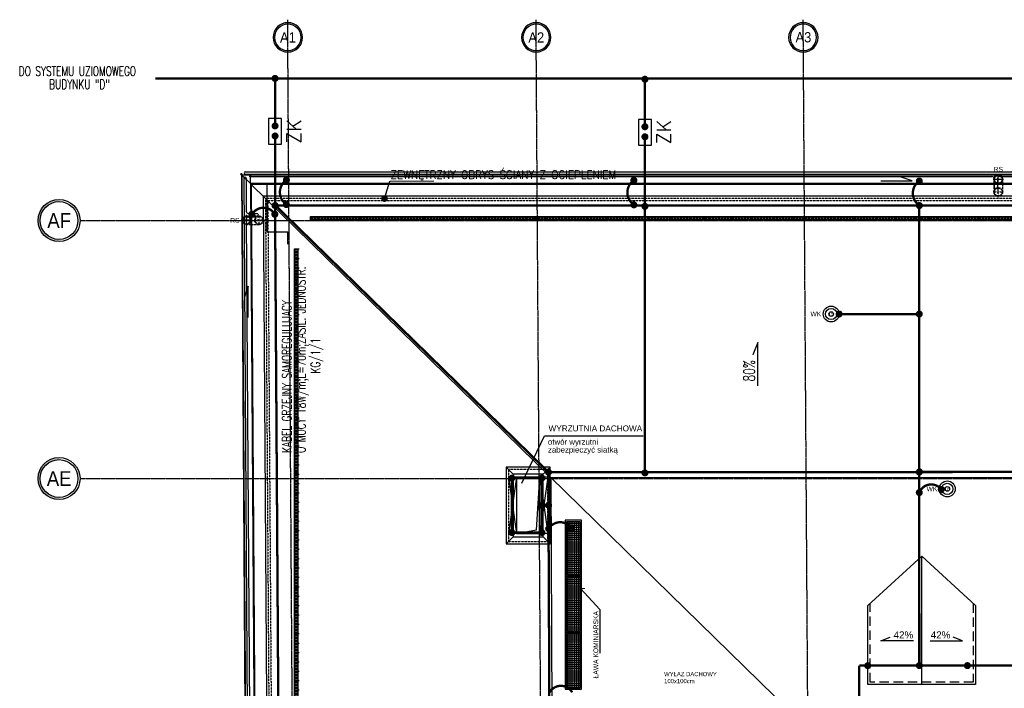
# Model space of a CAD drawing. Header units: inches. Extents: x -145354 to -97635, y 38777 to 78670.
# Tile 194 of 231: x -143301 to -141200, y 77245 to 78670. Entities that reach past the tile are written whole.
import ezdxf
from ezdxf.enums import TextEntityAlignment as Align

# ---------------------------------------------------------------- set-up
doc = ezdxf.new("R2010")
doc.units = ezdxf.units.IN
doc.header["$MEASUREMENT"] = 0
for name, pattern in [('CENTER', [2, 1.25, -0.25, 0.25, -0.25]), ('CONTINUA', [0]), ('DASHED', [0.75, 0.5, -0.25]), ('DASHED2', [0.375, 0.25, -0.125]), ('HIDDEN', [0.375, 0.25, -0.125])]:
    doc.linetypes.add(name, pattern=pattern)
doc.layers.get('0').update_dxf_attribs({"color": 101})
for name, color, linetype in [('CIENKA', 8, 'CONTINUA'), ('E35', 6, 'Continuous'), ('E50', 3, 'Continuous'), ('Ins-kan', 54, 'Continuous'), ('Ins-ppoz-opis', 240, 'Continuous'), ('Ins-went', 141, 'Continuous'), ('Ins-went-opis', 141, 'Continuous'), ('Ins-wod', 152, 'Continuous'), ('Ins-wod-opis', 155, 'Continuous'), ('L_CIENKA', 8, 'Continuous'), ('Opis-spadki', 61, 'Continuous'), ('Os-osie glowne', 8, 'CENTER'), ('Os-osie-opis', 8, 'Continuous'), ('piony_K_nr', 240, 'Continuous'), ('Sch-opis', 51, 'Continuous'), ('W-idok', 9, 'Continuous')]:
    doc.layers.add(name, color=color, linetype=linetype)
doc.styles.add('arial', font='ARIAL.TTF', dxfattribs={"width": 0.75})
doc.styles.add('dwg_opis duży', font='ARIAL.TTF', dxfattribs={"width": 0.9})
doc.styles.add('dwg_opis podstawowy', font='romans.shx', dxfattribs={"width": 0.9})
doc.styles.add('KA wymiar', font='romans.shx', dxfattribs={"width": 0.6})
doc.styles.add('ROMANS', font='romans', dxfattribs={"width": 0.85})
doc.styles.add('TYTUL2', font='ARIAL.TTF')
doc.dimstyles.new('CHMIELNA', dxfattribs={"dimscale": 3.5, "dimtxt": 4, "dimasz": 1.5, "dimexe": 3, "dimexo": 0, "dimgap": 1, "dimtad": 1, "dimdec": 1, "dimrnd": 0.5, "dimzin": 12, "dimdsep": 46, "dimtxsty": 'ROMANS', "dimblk": 'DIMTICK', "dimcen": 0.09, "dimse1": 1, "dimse2": 1, "dimclrd": 143, "dimclrt": 53, "dimadec": 0, "dimazin": 0, "dimtfac": 1, "dimtdec": 1, "dimtix": 1, "dimtmove": 2, "dimatfit": 2, "dimldrblk": 'ARCHTICK', "dimfxl": 0, "dimtolj": 1, "dimtzin": 0, "dimarcsym": 0})
doc.dimstyles.new('KA wymiar', dxfattribs={"dimscale": 50, "dimtxt": 0.23, "dimasz": 0.14, "dimexe": 0, "dimexo": 0, "dimgap": 0.08, "dimtad": 1, "dimdec": 1, "dimrnd": 0.5, "dimzin": 9, "dimdsep": 46, "dimtxsty": 'KA wymiar', "dimblk1": 'UKOS', "dimblk2": 'UKOS', "dimsah": 1, "dimcen": 0.2, "dimse1": 1, "dimse2": 1, "dimclrd": 256, "dimclre": 256, "dimclrt": 2, "dimadec": 3, "dimazin": 0, "dimtfac": 1, "dimtdec": 1, "dimtix": 1, "dimtmove": 2, "dimatfit": 3, "dimldrblk": 'DOT', "dimfxl": 0, "dimtolj": 1, "dimtzin": 9, "dimarcsym": 0})

# ---------------------------------------------------------------- blocks, each defined once
blk = doc.blocks.new('DIMTICK')
for p, q in [((-1, 0), (1, 0)), ((0, 1), (0, -1))]:
    blk.add_line(p, q)
at = {"const_width": 0.141}
blk.add_lwpolyline([(0.71, 0.71), (-0.71, -0.71)], dxfattribs=at)
blk = doc.blocks.new('UKOS')
at = {"color": 8}
blk.add_line((1, 0), (-1, 0), dxfattribs=at)
at = {"color": 1}
blk.add_line((0, 1), (0, -1), dxfattribs=at)
at = {"color": 1, "const_width": 0.2}
blk.add_lwpolyline([(0.6, 0.6), (-0.6, -0.6)], dxfattribs=at)
blk = doc.blocks.new('rura_spustowa')
at = {"layer": 'Ins-wod', "linetype": 'Continuous'}
for p, q in [((-11.2, 0), (11.2, 0)), ((0, -11.2), (0, 11.2))]:
    blk.add_line(p, q, dxfattribs=at)
at = {"layer": 'Ins-wod', "linetype": 'Continuous', "ltscale": 25}
for radius in [9.25, 8.25]:
    blk.add_circle((0, 0), radius, dxfattribs=at)
blk = doc.blocks.new('RURASPUSTOWA')
at = {"layer": 'Ins-wod', "linetype": 'HIDDEN', "ltscale": 15}
for p, q in [((-20.5, 27), (-20.5, 0)), ((-2, 27), (-2, 0))]:
    blk.add_line(p, q, dxfattribs=at)
at = {"layer": 'Ins-wod', "linetype": 'HIDDEN'}
for p, q in [((-22.5, 0), (0, 0)), ((-11.3, -11.3), (-11.3, 11.3))]:
    blk.add_line(p, q, dxfattribs=at)
at = {"layer": 'Ins-wod', "linetype": 'HIDDEN', "ltscale": 15}
for radius in [9.25, 8.25]:
    blk.add_circle((-11.3, 0), radius, dxfattribs=at)
at = {"layer": 'Ins-wod', "linetype": 'Continuous'}
blk.add_blockref('rura_spustowa', (-11.3, 27), dxfattribs=at)
blk = doc.blocks.new('SPADKI')
at = {"ltscale": 25}
blk.add_lwpolyline([(0, 0), (0, -70), (-8, -50), (-8, -50)], dxfattribs=at)
at = {"ltscale": 25, "style": 'ROMANS', "width": 0.7}
blk.add_attdef('SP%', text='', height=18, rotation=90, dxfattribs=at).set_placement((-4.9, -24), align=Align.CENTER)
blk = doc.blocks.new('spadek_rynna')
at = {"layer": 'Ins-wod-opis'}
for p, q in [((0, 66.6), (0, 0)), ((0, 0), (7.8, 23.3))]:
    blk.add_line(p, q, dxfattribs=at)
blk = doc.blocks.new('płotek')
at = {"layer": 'CIENKA'}
h = blk.add_hatch(dxfattribs=at)
h.set_pattern_fill('LINE', color=256, angle=90, style=0)
h.set_pattern_definition([(90, (-76858.9865, 40023.877), (-3.175, 2e-16), [])])
h.paths.add_polyline_path([(120, -1), (0, -1), (0, -7), (120, -7)])
for p, q in [((120, 0), (0, 0)), ((0, 0), (0, -7)), ((120, -7), (120, 0)), ((120, -1), (0, -1)), ((0, -7), (120, -7)), ((0, -7), (0, -10)), ((20, -7), (20, -10)), ((40, -7), (40, -10)), ((60, -7), (60, -10)), ((80, -7), (80, -10)), ((100, -7), (100, -10)), ((120, -7), (120, -10))]:
    blk.add_line(p, q, dxfattribs=at)
blk = doc.blocks.new('_opis_osi_liczbowy')
blk.add_hatch(color=256).paths.add_polyline_path([(32, 32), (32, 28.8, -1), (32, -28.8), (32, -32, 1)])
for radius in [32, 28.8]:
    blk.add_circle((32, 0), radius)
at = {"style": 'dwg_opis duży', "width": 0.9}
blk.add_attdef('AXNAMEH', text='', height=22.4, rotation=90, dxfattribs=at).set_placement((32, 0), align=Align.MIDDLE_CENTER)
blk = doc.blocks.new('_opis_osi')
blk.add_hatch(color=256).paths.add_polyline_path([(32, -32), (28.8, -32, -1), (-28.8, -32), (-32, -32, 1)])
for radius in [32, 28.8]:
    blk.add_circle((0, -32), radius)
at = {"style": 'dwg_opis duży', "width": 0.9}
blk.add_attdef('AXNAMEV', text='', height=22.4, rotation=90, dxfattribs=at).set_placement((0, -32), align=Align.MIDDLE_CENTER)

msp = doc.modelspace()

# ---------------------------------------------------------------- hatches: boundary and pattern name
at = {"layer": 'L_CIENKA'}
h = msp.add_hatch(dxfattribs=at)
h.set_pattern_fill('ANSI37', color=256, scale=35, angle=135, style=0)
h.set_pattern_definition([(7e-15, (-231892.7335, -31629.0935), (1e-15, -4.375), []), (270, (-231892.7335, -31629.0935), (-4.375, -1e-15), [])])
h.paths.add_polyline_path([(-142134.53, 77600.39), (-142105.53, 77600.39), (-142105.53, 77486.39), (-142134.53, 77486.39), (-142134.53, 77510.39)])
h = msp.add_hatch(dxfattribs=at)
h.set_pattern_fill('ANSI37', color=256, scale=35, angle=135, style=0)
h.set_pattern_definition([(7e-15, (-231892.7335, -31749.0935), (1e-15, -4.375), []), (270, (-231892.7335, -31749.0935), (-4.375, -1e-15), [])])
h.paths.add_polyline_path([(-142134.53, 77480.39), (-142105.53, 77480.39), (-142105.53, 77366.39), (-142134.53, 77366.39), (-142134.53, 77390.39)])
h = msp.add_hatch(dxfattribs=at)
h.set_pattern_fill('ANSI37', color=256, scale=35, angle=135, style=0)
h.set_pattern_definition([(7e-15, (-231892.7335, -31869.0935), (1e-15, -4.375), []), (270, (-231892.7335, -31869.0935), (-4.375, -1e-15), [])])
h.paths.add_polyline_path([(-142134.53, 77360.39), (-142105.53, 77360.39), (-142105.53, 77246.39), (-142134.53, 77246.39), (-142134.53, 77270.39)])

# ---------------------------------------------------------------- linework, layer by layer
at = {"layer": 'E35'}
for p, q in [((-142819.88, 78346.29), (-140586.08, 78346.29)), ((-142828.37, 78341.29), (-142816.34, 76540.42)), ((-142823.31, 78332.29), (-142811.34, 76540.42)), ((-142819.88, 78341.29), (-140586.08, 78341.29)), ((-142818.31, 78332.29), (-142817.84, 78262.47)), ((-142809.34, 78336.29), (-141226.89, 78336.29)), ((-141221.89, 78331.29), (-141221.89, 78314.12)), ((-141214.71, 78331.29), (-141214.71, 78314.12)), ((-141209.71, 78336.29), (-140586.08, 78336.29)), ((-142817.73, 78245.29), (-142806.79, 76608.23)), ((-142812.84, 78257.5), (-142795.67, 78257.5)), ((-142812.73, 78250.32), (-142795.67, 78250.32))]:
    msp.add_line(p, q, dxfattribs=at)
for points in [[(-142770.29, 78404.98), (-142742.57, 78404.98), (-142742.57, 78459.8), (-142770.29, 78459.8)], [(-141981.03, 78403.26), (-141953.31, 78403.26), (-141953.31, 78458.08), (-141981.03, 78458.08)]]:
    msp.add_lwpolyline(points, close=True, dxfattribs=at)
at = {"layer": 'E35', "const_width": 6.79}
for points in [[(-142758.87, 78441.61, -1), (-142754.07, 78446.41, -1)], [(-141969.6, 78439.89, -1), (-141964.81, 78444.69, -1)], [(-142758.83, 78420.19, -1), (-142754.03, 78424.99, -1)], [(-141969.57, 78418.47, -1), (-141964.77, 78423.27, -1)]]:
    msp.add_lwpolyline(points, format="xyb", close=True, dxfattribs=at)
at = {"layer": 'E35'}
for centre, radius, start, end in [((-142819.88, 78343.79), 2.5, 89.99994, 269.99994), ((-142820.81, 78332.29), 2.5, 0, 180), ((-141226.89, 78331.29), 5, 0, 89.99994), ((-141209.71, 78331.29), 5, 89.99994, 180), ((-141218.3, 78314.12), 3.59, 180, 0), ((-142812.84, 78262.5), 5, 180.38276, 270), ((-142812.73, 78245.32), 5, 90, 180.38276), ((-142795.67, 78253.91), 3.59, 270, 90)]:
    msp.add_arc(centre, radius, start, end, dxfattribs=at)
at = {"layer": 'E50'}
for p, q in [((-142809.34, 78336.29), (-142809.34, 78321.51)), ((-142809.34, 78321.51), (-142773.78, 78321.51)), ((-142773.78, 78321.51), (-142773.78, 78218.3)), ((-142773.78, 78218.3), (-142729.4, 78218.3)), ((-142729.4, 78191.98), (-142729.4, 78218.3))]:
    msp.add_line(p, q, dxfattribs=at)
at = {"layer": 'E50', "linetype": 'HIDDEN', "ltscale": 100, "const_width": 5}
msp.add_lwpolyline([(-143011.89, 78545.29), (-140123.61, 78545.29, 0.4142136), (-140073.61, 78595.29), (-140073.61, 78595.29, -0.4142136), (-140023.61, 78645.29), (-139455.81, 78645.29, -0.4142136), (-139405.81, 78595.29), (-139405.81, 78595.29, 0.4142136), (-139355.81, 78545.29), (-138228.81, 78545.29, -0.4142136), (-138178.81, 78495.29), (-138178.81, 74625.14, -0.4142136), (-138228.81, 74575.14), (-139693.78, 74575.14, -0.4142136), (-139743.78, 74625.14), (-139743.78, 76763.47)], format="xyb", dxfattribs=at)
at = {"layer": 'E50'}
for points, const_width in [([(-142756.43, 78549.04, -1), (-142756.43, 78541.54, -1)], 7.5), ([(-141967.17, 78547.32, -1), (-141967.17, 78539.82, -1)], 7.5), ([(-142756.47, 78447.76, -1), (-142756.47, 78440.26, -1)], 7.5), ([(-142756.43, 78426.34, -1), (-142756.43, 78418.84, -1)], 7.5), ([(-141967.21, 78446.04, -1), (-141967.21, 78438.54, -1)], 7.5), ([(-141967.17, 78424.62, -1), (-141967.17, 78417.12, -1)], 7.5), ([(-142829.62, 78341.29, 1), (-142827.12, 78341.29, 1)], 2.5), ([(-142810.59, 78336.29, 1), (-142808.09, 78336.29, 1)], 2.5), ([(-142735.98, 78328.66, 1), (-142728.48, 78328.66, 1)], 7.5), ([(-141994.51, 78328.1, 1), (-141987.01, 78328.1, 1)], 7.5), ([(-141385.42, 78326.64, 1), (-141377.92, 78326.64, 1)], 7.5), ([(-142735.98, 78276.41, 1), (-142728.48, 78276.41, 1)], 7.5), ([(-141994.51, 78275.85, 1), (-141987.01, 78275.85, 1)], 7.5), ([(-142805.72, 78259.54, 1), (-142805.72, 78252.04, 1)], 7.5), ([(-142756.92, 78259.54, 1), (-142756.92, 78252.04, 1)], 7.5), ([(-142756.43, 78278.15, 1), (-142756.43, 78270.65, 1)], 7.5), ([(-141967.17, 78276.43, 1), (-141967.17, 78268.93, 1)], 7.5), ([(-141963.42, 78272.68, 1), (-141970.92, 78272.68, 1)], 7.5), ([(-141381.67, 78278.14, 1), (-141381.67, 78270.64, 1)], 7.5), ([(-141385.42, 78274.39, 1), (-141377.92, 78274.39, 1)], 7.5), ([(-141556.52, 78043.11, -1), (-141549.02, 78043.11, -1)], 7.5), ([(-141385.44, 78043.1, -1), (-141377.94, 78043.1, -1)], 7.5), ([(-142251.06, 77697.03, 1), (-142251.06, 77689.53, 1)], 7.5), ([(-142187.06, 77697.03, 1), (-142187.06, 77689.53, 1)], 7.5), ([(-142173.12, 77709.77, 1), (-142173.12, 77702.27, 1)], 7.5), ([(-141967.2, 77708.16, 1), (-141967.2, 77700.66, 1)], 7.5), ([(-141381.71, 77709.91, 1), (-141381.71, 77702.41, 1)], 7.5), ([(-141381.71, 77709.91, 1), (-141381.71, 77702.41, 1)], 7.5), ([(-141385.18, 77706.77, -1), (-141377.68, 77706.77, -1)], 7.5), ([(-141331.12, 77669.34, 1), (-141338.62, 77669.34, 1)], 7.5), ([(-141381.69, 77666.21, -1), (-141381.69, 77658.71, -1)], 7.5), ([(-142187.06, 77639.03, 1), (-142187.06, 77631.53, 1)], 7.5), ([(-142172.81, 77639.1, 1), (-142172.81, 77631.6, 1)], 7.5), ([(-142172.6, 77589.26, 1), (-142172.6, 77581.76, 1)], 7.5), ([(-142123.8, 77589.26, 1), (-142123.8, 77581.76, 1)], 7.5), ([(-142251.06, 77581.03, 1), (-142251.06, 77573.53, 1)], 7.5), ([(-142187.06, 77581.03, 1), (-142187.06, 77573.53, 1)], 7.5), ([(-141491.64, 77297.33, 1), (-141491.64, 77289.83, 1)], 7.5), ([(-141381.64, 77297.33, 1), (-141381.64, 77289.83, 1)], 7.5), ([(-141279.07, 77297.33, 1), (-141279.07, 77289.83, 1)], 7.5)]:
    msp.add_lwpolyline(points, format="xyb", close=True, dxfattribs=dict(at, const_width=const_width))
at = {"layer": 'E50', "linetype": 'HIDDEN', "ltscale": 100, "const_width": 5}
for points in [[(-142756.43, 78545.29), (-142756.43, 78444.01)], [(-141967.17, 78545.29), (-141967.17, 78442.29)]]:
    msp.add_lwpolyline(points, dxfattribs=at)
at = {"layer": 'E50', "linetype": 'Continuous', "const_width": 5}
for points in [[(-142756.43, 78277.33), (-142756.43, 78424.35)], [(-141967.17, 78275.61), (-141967.17, 78422.62)], [(-141552.77, 78043.11), (-141381.69, 78043.1)]]:
    msp.add_lwpolyline(points, dxfattribs=at)
at = {"layer": 'E50', "const_width": 5}
for points in [[(-142732.23, 78328.66, 0.5334917), (-142732.23, 78276.76, 2.2183293)], [(-141990.76, 78328.1, 0.5334917), (-141990.76, 78276.19, 2.2183293)], [(-141381.67, 78326.64, 0.5334917), (-141381.67, 78274.74, 2.2183293)], [(-142756.92, 78255.79, 0.5714764), (-142805.37, 78255.79, 2.2183293)], [(-141334.87, 77669.34, 0.5850566), (-141381.69, 77662.46, 2.2183293)], [(-142123.8, 77585.51, 0.5714764), (-142172.25, 77585.51, 2.2183293)], [(-142122.29, 77236.67, 0.5714764), (-142170.74, 77236.67, 2.2183293)]]:
    msp.add_lwpolyline(points, format="xyb", dxfattribs=at)
for points in [[(-142173.12, 77706.02), (-142756.44, 78275.34)], [(-142756.44, 78275.34), (-142733.68, 74795.41)], [(-138404.66, 78275.24), (-142756.43, 78274.4)], [(-141967.2, 77704.41), (-141967.17, 78272.68)], [(-141381.71, 77706.13), (-141381.67, 78274.39)], [(-142251.06, 77693.28), (-142187.06, 77693.28), (-142187.06, 77577.28), (-142251.06, 77577.28), (-142251.06, 77693.28)], [(-142170.4, 77044.18), (-142173.33, 77706.02)], [(-142173.12, 77706.02), (-141456.36, 77706.3)], [(-141456.36, 77706.3), (-141167.09, 77706.41)], [(-141381.71, 77706.32), (-141381.64, 77293.58)], [(-142187.06, 77635.28), (-142172.81, 77635.35)], [(-141509.83, 77137.12), (-141509.83, 77293.58)], [(-141381.64, 77293.58), (-141509.83, 77293.58)], [(-141381.64, 77293.58), (-141176.49, 77293.58)]]:
    msp.add_lwpolyline(points, dxfattribs=at)
at = {"layer": 'Ins-kan'}
for centre in [(-141569.77, 78043.11), (-141322.02, 77670.2)]:
    msp.add_circle(centre, 5, dxfattribs=at)
at = {"layer": 'Ins-went'}
for p, q in [((-142198.54, 77582.98, 2), (-142191.54, 77694.98, 2)), ((-142241.54, 77574.98, 2), (-142198.54, 77582.98, 2))]:
    msp.add_line(p, q, dxfattribs=at)
at = {"layer": 'Ins-went', "elevation": 2}
msp.add_lwpolyline([(-142191.54, 77574.98), (-142191.54, 77694.98), (-142241.54, 77694.98), (-142241.54, 77574.98)], close=True, dxfattribs=at)
at = {"layer": 'Ins-wod'}
msp.add_line((-142781.48, 78263.11), (-142781.48, 78240.61), dxfattribs=at)
at = {"layer": 'L_CIENKA'}
for p, q in [((-142241.54, 77694.98, 2), (-142258.54, 77694.98, 2)), ((-142258.54, 77694.98, 2), (-142241.54, 77574.98, 2)), ((-142241.54, 77694.98, 2), (-142258.54, 77575.14, 2)), ((-142174.54, 77694.98, 2), (-142191.54, 77694.98, 2)), ((-142191.54, 77694.98, 2), (-142174.54, 77574.98, 2)), ((-142174.54, 77694.98, 2), (-142191.54, 77575.14, 2)), ((-142241.54, 77575.14, 2), (-142258.54, 77575.14, 2)), ((-142174.54, 77575.14, 2), (-142191.54, 77575.14, 2))]:
    msp.add_line(p, q, dxfattribs=at)
at = {"layer": 'L_CIENKA', "linetype": 'DASHED2', "elevation": 2}
msp.add_lwpolyline([(-142174.54, 77557.98), (-142174.54, 77711.98), (-142258.54, 77711.98), (-142258.54, 77557.98)], close=True, dxfattribs=at)
at = {"layer": 'L_CIENKA', "elevation": 4}
for points in [[(-142102.53, 77483.39), (-142102.53, 77573.39), (-142102.53, 77573.39), (-142102.53, 77603.39), (-142102.53, 77603.39), (-142137.53, 77603.39), (-142137.53, 77483.39), (-142102.53, 77483.39)], [(-142105.53, 77486.39), (-142105.53, 77576.39), (-142105.53, 77576.39), (-142105.53, 77600.39), (-142105.53, 77600.39), (-142134.53, 77600.39), (-142134.53, 77486.39), (-142105.53, 77486.39)], [(-142102.53, 77363.39), (-142102.53, 77453.39), (-142102.53, 77453.39), (-142102.53, 77483.39), (-142102.53, 77483.39), (-142137.53, 77483.39), (-142137.53, 77363.39), (-142102.53, 77363.39)], [(-142105.53, 77366.39), (-142105.53, 77456.39), (-142105.53, 77456.39), (-142105.53, 77480.39), (-142105.53, 77480.39), (-142134.53, 77480.39), (-142134.53, 77366.39), (-142105.53, 77366.39)], [(-142102.53, 77243.39), (-142102.53, 77333.39), (-142102.53, 77333.39), (-142102.53, 77363.39), (-142102.53, 77363.39), (-142137.53, 77363.39), (-142137.53, 77243.39), (-142102.53, 77243.39)], [(-142105.53, 77246.39), (-142105.53, 77336.39), (-142105.53, 77336.39), (-142105.53, 77360.39), (-142105.53, 77360.39), (-142134.53, 77360.39), (-142134.53, 77246.39), (-142105.53, 77246.39)]]:
    msp.add_lwpolyline(points, close=True, dxfattribs=at)
at = {"layer": 'L_CIENKA'}
for centre, radius in [((-141569.77, 78043.11), 17), ((-141569.77, 78043.11), 12), ((-141322.02, 77670.2), 17), ((-141322.02, 77670.2), 12)]:
    msp.add_circle(centre, radius, dxfattribs=at)
at = {"layer": 'Os-osie glowne'}
for p, q in [((-142701.69, 74509), (-142729.5, 78670.48)), ((-142171.68, 74509), (-142199.48, 78670.48)), ((-141601.67, 74509), (-141629.47, 78670.48)), ((-142701.83, 74529), (-142729.03, 78601.42)), ((-142171.82, 74529), (-142199.02, 78601.42)), ((-141601.8, 74529), (-141629.01, 78601.42))]:
    msp.add_line(p, q, dxfattribs=at)
for points in [[(-143172.52, 78242.42), (-137984, 78242.42)], [(-143172.52, 78242.42), (-137984, 78242.42)], [(-143172.52, 77692.42), (-137984, 77692.42)], [(-143172.52, 77692.42), (-137984, 77692.42)]]:
    msp.add_lwpolyline(points, dxfattribs=at)
at = {"layer": 'Sch-opis'}
for p, q in [((-142230.19, 77682.66), (-142181.57, 77783.41)), ((-142181.57, 77783.41), (-141970.96, 77783.41))]:
    msp.add_line(p, q, dxfattribs=at)
at = {"layer": 'W-idok'}
for p, q in [((-142827.29, 78339.42), (-142809.17, 78321.42)), ((-142263.54, 77716.98, 2), (-142248.54, 77701.98, 2)), ((-142169.54, 77716.98, 2), (-142184.54, 77701.98, 2)), ((-142248.54, 77567.98, 2), (-142263.54, 77552.98, 2)), ((-142184.54, 77567.98, 2), (-142169.54, 77552.98, 2))]:
    msp.add_line(p, q, dxfattribs=at)
at = {"layer": 'W-idok', "ltscale": 100}
for p, q in [((-142807.15, 78318.9), (-141528.73, 77070.9)), ((-142167.98, 77694.94), (-140769, 77695.57)), ((-142167.98, 77694.94), (-142157.82, 75355.74))]:
    msp.add_line(p, q, dxfattribs=at)
at = {"layer": 'W-idok', "ltscale": 70}
for p, q in [((-141491.5, 77421.43), (-141376.5, 77527.19)), ((-141376.5, 77253.43), (-141376.5, 77527.19)), ((-141261.5, 77421.43), (-141376.5, 77527.19)), ((-141491.5, 77253.43), (-141491.5, 77421.43)), ((-141261.5, 77421.43), (-141261.5, 77253.43)), ((-141261.5, 77253.43), (-141491.5, 77253.43))]:
    msp.add_line(p, q, dxfattribs=at)
at = {"layer": 'W-idok', "linetype": 'DASHED2', "ltscale": 80}
for p, q in [((-141486.5, 77258.43), (-141486.5, 77426.02)), ((-141266.5, 77426.02), (-141266.5, 77258.43)), ((-141266.5, 77258.43), (-141486.5, 77258.43))]:
    msp.add_line(p, q, dxfattribs=at)
at = {"layer": 'W-idok'}
for points in [[(-141509.38, 77050.92), (-139595.38, 77052.77), (-139597.84, 74707.85), (-138305.09, 74706.49), (-138325.13, 78339.42), (-142827.29, 78339.42), (-142803.04, 74709.67), (-141507.12, 74710.92)], [(-141527.4, 77068.9), (-139577.36, 77070.79), (-139579.82, 74725.83), (-138323.19, 74724.5), (-138343.03, 78321.42), (-142809.17, 78321.42), (-142785.16, 74727.69), (-141525.13, 74728.9)], [(-141529.4, 77070.9), (-139575.35, 77072.79), (-139577.82, 74727.83), (-138325.2, 74726.51), (-138345.02, 78319.42), (-142807.15, 78319.42), (-142783.17, 74729.69), (-141527.13, 74730.9)], [(-141554.43, 77095.88), (-139550.33, 77097.82), (-139552.79, 74752.8), (-138350.34, 74751.53), (-138369.88, 78294.42), (-142781.98, 78294.42), (-142758.34, 74754.71), (-141552.16, 74755.88)]]:
    msp.add_lwpolyline(points, close=True, dxfattribs=at)
at = {"layer": 'W-idok', "linetype": 'DASHED2'}
msp.add_lwpolyline([(-141559.43, 77100.87), (-139545.32, 77102.82), (-139547.79, 74757.79), (-138355.36, 74756.54), (-138374.85, 78289.42), (-142776.95, 78289.42), (-142753.37, 74759.72), (-141557.16, 74760.87)], close=True, dxfattribs=at)
msp.add_lwpolyline([(-141564.43, 77105.87), (-139540.32, 77107.83), (-139542.78, 74762.79), (-138360.39, 74761.54), (-138379.83, 78284.42), (-142771.92, 78284.42), (-142748.4, 74764.72), (-141562.17, 74765.87), (-141564.44, 77105.87)], dxfattribs=at)
at = {"layer": 'W-idok', "elevation": 2}
for points in [[(-142169.54, 77552.98), (-142169.54, 77716.98), (-142263.54, 77716.98), (-142263.54, 77552.98)], [(-142184.54, 77567.98), (-142184.54, 77701.98), (-142248.54, 77701.98), (-142248.54, 77567.98)]]:
    msp.add_lwpolyline(points, close=True, dxfattribs=at)
at = {"layer": 'W-idok', "linetype": 'DASHED', "ltscale": 0.5, "elevation": 2}
msp.add_lwpolyline([(-142191.54, 77574.98), (-142191.54, 77694.98), (-142241.54, 77694.98), (-142241.54, 77574.98)], close=True, dxfattribs=at)

# ---------------------------------------------------------------- block references
for p, rotation in [((-141396.96, 78327.16), 90), ((-142813.88, 78102.13), 180)]:
    msp.add_blockref('spadek_rynna', p, dxfattribs=dict(rotation=rotation))
at = {"xscale": -1}
for p in [(-142560.73, 78250.94), (-142440.73, 78250.94), (-142320.73, 78250.94), (-142200.73, 78250.94), (-142080.73, 78250.94), (-141960.73, 78250.94), (-141840.73, 78250.94), (-141720.73, 78250.94), (-141600.73, 78250.94), (-141480.73, 78250.94), (-141360.73, 78250.94), (-141240.73, 78250.94), (-141120.73, 78250.94)]:
    msp.add_blockref('płotek', p, dxfattribs=at)
at = {"xscale": -1, "rotation": 90}
for p in [(-142715.09, 78181.81), (-142715.09, 78061.81), (-142715.09, 77941.81), (-142715.09, 77821.81), (-142715.09, 77701.81), (-142715.09, 77581.81), (-142715.09, 77461.81), (-142715.09, 77341.81)]:
    msp.add_blockref('płotek', p, dxfattribs=at)
at = {"layer": 'Ins-wod'}
msp.add_blockref('RURASPUSTOWA', (-141201.91, 78303.25), dxfattribs=at)
at = {"layer": 'Ins-wod', "rotation": 90}
msp.add_blockref('RURASPUSTOWA', (-142790.53, 78254.29), dxfattribs=at)
at = {"layer": 'Opis-spadki'}
ref = msp.add_blockref('SPADKI', (-141726.26, 77890.22), dxfattribs=dict(at, xscale=-1.320808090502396, yscale=1.320808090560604, zscale=1.320808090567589, rotation=180))
ref.add_attrib('SP%', '80%', dxfattribs={"layer": '0', "ltscale": 25, "height": 23.775, "rotation": 90, "style": 'ROMANS', "width": 0.7}).set_placement((-141732.73, 77921.98), align=Align.CENTER)
at = {"layer": 'Opis-spadki', "yscale": 0.9906060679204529, "zscale": 0.9906060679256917}
for p, xscale, rotation in [((-141394.15, 77346.41), 0.9906060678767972, 270), ((-141358.84, 77346.41), -0.9906060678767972, 90)]:
    msp.add_blockref('SPADKI', p, dxfattribs=dict(at, xscale=xscale, rotation=rotation))
at = {"layer": 'Os-osie-opis'}
ref = msp.add_blockref('_opis_osi_liczbowy', (-142729.17, 78601.42), dxfattribs=dict(at, xscale=-0.9799999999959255, yscale=0.9799999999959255, zscale=0.9799999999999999, rotation=270))
ref.add_attrib('AXNAMEH', 'A1', dxfattribs={"layer": '0', "height": 21.952, "style": 'dwg_opis duży', "width": 0.9}).set_placement((-142729.02, 78632.67), align=Align.MIDDLE_CENTER)
ref = msp.add_blockref('_opis_osi_liczbowy', (-142199.16, 78601.42), dxfattribs=dict(at, xscale=-0.9799999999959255, yscale=0.9799999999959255, zscale=0.9799999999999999, rotation=270))
ref.add_attrib('AXNAMEH', 'A2', dxfattribs={"layer": '0', "height": 21.952, "style": 'dwg_opis duży', "width": 0.9}).set_placement((-142199.01, 78632.67), align=Align.MIDDLE_CENTER)
ref = msp.add_blockref('_opis_osi_liczbowy', (-141629.14, 78601.42), dxfattribs=dict(at, xscale=-0.9799999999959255, yscale=0.9799999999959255, zscale=0.9799999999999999, rotation=270))
ref.add_attrib('AXNAMEH', 'A3', dxfattribs={"layer": '0', "height": 21.952, "style": 'dwg_opis duży', "width": 0.9}).set_placement((-141628.99, 78633.06), align=Align.MIDDLE_CENTER)
ref = msp.add_blockref('_opis_osi', (-143172.52, 78242.42), dxfattribs=dict(at, xscale=1.399999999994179, yscale=1.399999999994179, zscale=1.4, rotation=270))
ref.add_attrib('AXNAMEV', 'AF', dxfattribs={"layer": '0', "height": 31.36, "style": 'dwg_opis duży', "width": 0.9}).set_placement((-143217.09, 78242.42), align=Align.MIDDLE_CENTER)
ref = msp.add_blockref('_opis_osi', (-143172.52, 77692.42), dxfattribs=dict(at, xscale=1.399999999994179, yscale=1.399999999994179, zscale=1.4, rotation=270))
ref.add_attrib('AXNAMEV', 'AE', dxfattribs={"layer": '0', "height": 31.36, "style": 'dwg_opis duży', "width": 0.9}).set_placement((-143217.09, 77692.42), align=Align.MIDDLE_CENTER)

# ---------------------------------------------------------------- texts
at = {"layer": 'E35', "style": 'ROMANS', "width": 0.7}
for s, p in [('DO SYSTEMU UZIOMOWEGO', (-143303.24, 78550.85)), ('BUDYNKU "D"', (-143238.34, 78522.76))]:
    msp.add_text(s, height=19.95, dxfattribs=at).set_placement(p)
for s, p in [('O MOCY 18W/m;L=70m;ZASIL. JEDNOSTR.', (-142691.18, 77747.09)), ('KABEL GRZEJNY SAMOREGULUJACY', (-142721.35, 77747.09)), ('KG/1/1', (-142660.28, 77916.33))]:
    msp.add_text(s, height=19.95, rotation=90, dxfattribs=at).set_placement(p)
at = {"layer": 'E50', "linetype": 'Continuous', "style": 'ROMANS'}
for p in [(-142701.03, 78406.31), (-141911.76, 78404.59)]:
    msp.add_text('ZK', height=30, rotation=90, dxfattribs=at).set_placement(p)
at = {"layer": 'Ins-ppoz-opis', "style": 'dwg_opis podstawowy', "width": 0.9}
msp.add_text('ZEWNĘTRZNY OBRYS ŚCIANY Z OCIEPLENIEM', height=18, dxfattribs=at).set_placement((-142510.1, 78330.93))
at = {"layer": 'Ins-went-opis', "style": 'TYTUL2'}
for p in [(-141613.88, 78038.07), (-141366.13, 77665.16)]:
    msp.add_text('WK', height=10.212, dxfattribs=at).set_placement(p)
at = {"layer": 'Ins-wod-opis', "style": 'TYTUL2'}
for p in [(-141213.04, 78351.64), (-142842.19, 78242.68)]:
    msp.add_text('RS', height=10.212, dxfattribs=at).set_placement(p, align=Align.MIDDLE)
at = {"layer": 'Opis-spadki'}
for s, height, style, p in [('WYRZUTNIA DACHOWA', 12.5, 'TYTUL2', (-142172.82, 77793.03)), ('otwór wyrzutni ', 12, 'arial', (-142174.13, 77764.51)), ('zabezpieczyć siatką', 12, 'arial', (-142174.13, 77747.72)), ('42%%%', 15, 'TYTUL2', (-141436.59, 77351.56)), ('42%%%', 15, 'TYTUL2', (-141357.32, 77351.56)), ('WYŁAZ DACHOWY', 9, 'TYTUL2', (-141926.21, 77271.07)), ('100x100cm', 9, 'TYTUL2', (-141926.21, 77256.13))]:
    msp.add_text(s, height=height, dxfattribs=dict(at, style=style)).set_placement(p)
at = {"layer": 'Opis-spadki', "style": 'TYTUL2'}
msp.add_text('ŁAWA KOMINIARSKA', height=10.2123, rotation=90, dxfattribs=at).set_placement((-142066.75, 77266.37))
at = {"layer": 'piony_K_nr', "style": 'TYTUL2'}
for s, p in [('15', (-141575.67, 78039.42, -76.7)), ('16', (-141328, 77666.52, -76.7))]:
    msp.add_text(s, height=7, dxfattribs=at).set_placement(p)

# ---------------------------------------------------------------- leaders
at = {"layer": 'Ins-ppoz-opis', "ltscale": 0.038}
msp.add_leader([(-142522.81, 78289.04), (-142511.44, 78326.62), (-142417.36, 78326.68)], dimstyle='KA wymiar', override={"dimscale": 100, "dimgap": 0.0001, "dimtad": 0, "dimdec": 2, "dimtdec": 2}, dxfattribs=at)
at = {"layer": 'Sch-opis'}
msp.add_leader([(-142104.63, 77458.33), (-142063.36, 77412.88), (-142063.36, 77320.17)], dimstyle='CHMIELNA', override={"dimasz": 4, "dimgap": 1, "dimtad": 0}, dxfattribs=at)

doc.saveas('drawing.dxf')
